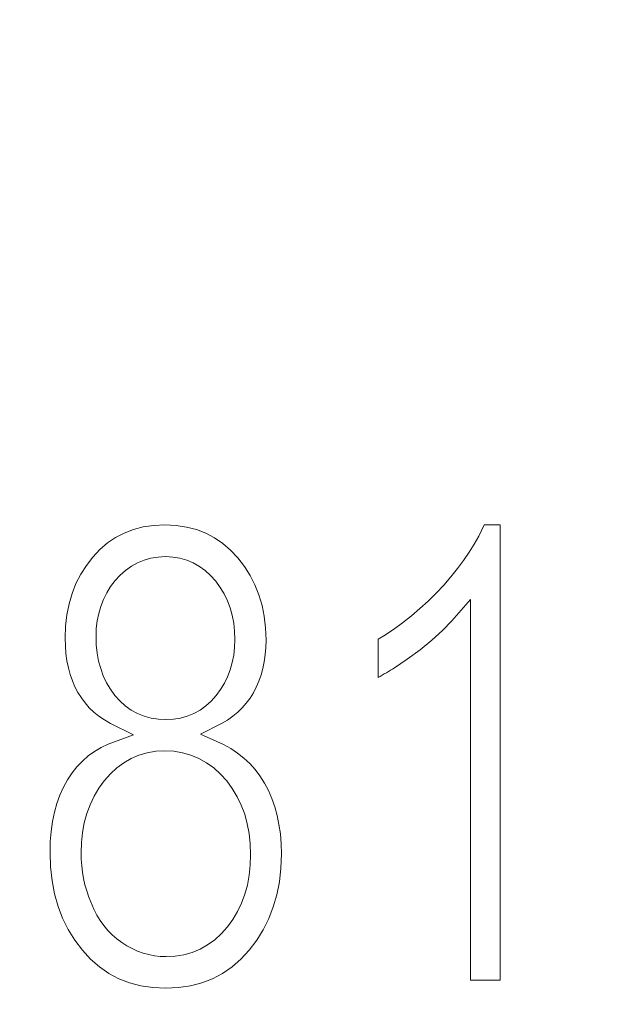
# Model space of a CAD drawing. Header units: millimetres. Extents: x 5 to 192, y 6 to 95.
# Tile 42 of 59: x 111.48 to 113.67, y 29.82 to 33.44. Entities that reach past the tile are written whole.
import ezdxf

# ---------------------------------------------------------------- set-up
doc = ezdxf.new("R2010")
doc.units = ezdxf.units.MM
doc.header["$MEASUREMENT"] = 0
doc.layers.add('Vrstva 1', color=7, linetype='Continuous')

msp = doc.modelspace()

# ---------------------------------------------------------------- linework, layer by layer
at = {"layer": 'Vrstva 1', "color": 250, "lineweight": 25}
msp.add_open_spline([(120.6835, 6.1571), (120.6835, 6.1571), (120.6835, 94.1753), (120.6835, 94.1753), (120.6835, 94.1753), (120.6835, 94.1753), (102.9221, 94.1753), (102.9221, 94.1753), (102.9221, 94.1753), (102.9221, 94.1753), (102.9221, 6.1571), (102.9221, 6.1571), (102.9221, 6.1571), (102.9221, 6.1571), (120.6835, 6.1571), (120.6835, 6.1571)], degree=3, knots=[0, 0, 0, 0, 0.25, 0.25, 0.25, 0.25, 0.5, 0.5, 0.5, 0.5, 0.75, 0.75, 0.75, 0.75, 1, 1, 1, 1], dxfattribs=at)
at = {"layer": 'Vrstva 1', "color": 250, "lineweight": 5}
for points, knots in [([(111.894, 30.8094), (111.894, 30.8094), (111.8089, 30.8507), (111.8089, 30.8507), (111.8089, 30.8507), (111.8089, 30.8507), (111.787, 30.8636), (111.787, 30.8636), (111.787, 30.8636), (111.787, 30.8636), (111.7667, 30.8775), (111.7667, 30.8775), (111.7667, 30.8775), (111.7667, 30.8775), (111.7482, 30.8928), (111.7482, 30.8928), (111.7482, 30.8928), (111.7482, 30.8928), (111.731, 30.9088), (111.731, 30.9088), (111.731, 30.9088), (111.731, 30.9088), (111.7158, 30.9262), (111.7158, 30.9262), (111.7158, 30.9262), (111.7158, 30.9262), (111.7019, 30.9447), (111.7019, 30.9447), (111.7019, 30.9447), (111.7019, 30.9447), (111.6895, 30.9647), (111.6895, 30.9647), (111.6895, 30.9647), (111.6895, 30.9647), (111.6785, 30.9855), (111.6785, 30.9855), (111.6785, 30.9855), (111.6785, 30.9855), (111.6691, 31.0075), (111.6691, 31.0075), (111.6691, 31.0075), (111.6691, 31.0075), (111.661, 31.0307), (111.661, 31.0307), (111.661, 31.0307), (111.661, 31.0307), (111.6544, 31.0552), (111.6544, 31.0552), (111.6544, 31.0552), (111.6544, 31.0552), (111.6491, 31.0807), (111.6491, 31.0807), (111.6491, 31.0807), (111.6491, 31.0807), (111.6454, 31.1075), (111.6454, 31.1075), (111.6454, 31.1075), (111.6454, 31.1075), (111.6432, 31.1355), (111.6432, 31.1355), (111.6432, 31.1355), (111.6432, 31.1355), (111.6425, 31.1647), (111.6425, 31.1647), (111.6425, 31.1647), (111.6425, 31.1647), (111.644, 31.2089), (111.644, 31.2089), (111.644, 31.2089), (111.644, 31.2089), (111.6489, 31.2508), (111.6489, 31.2508), (111.6489, 31.2508), (111.6489, 31.2508), (111.6568, 31.2908), (111.6568, 31.2908), (111.6568, 31.2908), (111.6568, 31.2908), (111.6679, 31.329), (111.6679, 31.329), (111.6679, 31.329), (111.6679, 31.329), (111.6821, 31.3651), (111.6821, 31.3651), (111.6821, 31.3651), (111.6821, 31.3651), (111.6997, 31.3994), (111.6997, 31.3994), (111.6997, 31.3994), (111.6997, 31.3994), (111.7203, 31.432), (111.7203, 31.432), (111.7203, 31.432), (111.7203, 31.432), (111.744, 31.4629), (111.744, 31.4629), (111.744, 31.4629), (111.744, 31.4629), (111.7703, 31.4906), (111.7703, 31.4906), (111.7703, 31.4906), (111.7703, 31.4906), (111.7983, 31.5145), (111.7983, 31.5145), (111.7983, 31.5145), (111.7983, 31.5145), (111.828, 31.5347), (111.828, 31.5347), (111.828, 31.5347), (111.828, 31.5347), (111.86, 31.5512), (111.86, 31.5512), (111.86, 31.5512), (111.86, 31.5512), (111.8938, 31.5639), (111.8938, 31.5639), (111.8938, 31.5639), (111.8938, 31.5639), (111.93, 31.5733), (111.93, 31.5733), (111.93, 31.5733), (111.93, 31.5733), (111.9685, 31.579), (111.9685, 31.579), (111.9685, 31.579), (111.9685, 31.579), (112.0094, 31.5809), (112.0094, 31.5809), (112.0094, 31.5809), (112.0094, 31.5809), (112.0504, 31.5787), (112.0504, 31.5787), (112.0504, 31.5787), (112.0504, 31.5787), (112.0894, 31.573), (112.0894, 31.573), (112.0894, 31.573), (112.0894, 31.573), (112.1259, 31.5636), (112.1259, 31.5636), (112.1259, 31.5636), (112.1259, 31.5636), (112.1603, 31.5505), (112.1603, 31.5505), (112.1603, 31.5505), (112.1603, 31.5505), (112.1924, 31.5338), (112.1924, 31.5338), (112.1924, 31.5338), (112.1924, 31.5338), (112.2229, 31.5132), (112.2229, 31.5132), (112.2229, 31.5132), (112.2229, 31.5132), (112.2513, 31.4887), (112.2513, 31.4887), (112.2513, 31.4887), (112.2513, 31.4887), (112.2781, 31.4601), (112.2781, 31.4601), (112.2781, 31.4601), (112.2781, 31.4601), (112.302, 31.4285), (112.302, 31.4285), (112.302, 31.4285), (112.302, 31.4285), (112.323, 31.3952), (112.323, 31.3952), (112.323, 31.3952), (112.323, 31.3952), (112.3408, 31.3602), (112.3408, 31.3602), (112.3408, 31.3602), (112.3408, 31.3602), (112.3554, 31.3236), (112.3554, 31.3236), (112.3554, 31.3236), (112.3554, 31.3236), (112.3668, 31.2852), (112.3668, 31.2852), (112.3668, 31.2852), (112.3668, 31.2852), (112.3749, 31.2449), (112.3749, 31.2449), (112.3749, 31.2449), (112.3749, 31.2449), (112.3799, 31.2027), (112.3799, 31.2027), (112.3799, 31.2027), (112.3799, 31.2027), (112.3816, 31.1587), (112.3816, 31.1587), (112.3816, 31.1587), (112.3816, 31.1587), (112.3806, 31.1307), (112.3806, 31.1307), (112.3806, 31.1307), (112.3806, 31.1307), (112.3785, 31.1038), (112.3785, 31.1038), (112.3785, 31.1038), (112.3785, 31.1038), (112.3746, 31.0779), (112.3746, 31.0779), (112.3746, 31.0779), (112.3746, 31.0779), (112.3696, 31.053), (112.3696, 31.053), (112.3696, 31.053), (112.3696, 31.053), (112.3631, 31.0291), (112.3631, 31.0291), (112.3631, 31.0291), (112.3631, 31.0291), (112.3552, 31.0064), (112.3552, 31.0064), (112.3552, 31.0064), (112.3552, 31.0064), (112.3457, 30.9846), (112.3457, 30.9846), (112.3457, 30.9846), (112.3457, 30.9846), (112.335, 30.9639), (112.335, 30.9639), (112.335, 30.9639), (112.335, 30.9639), (112.3226, 30.9442), (112.3226, 30.9442), (112.3226, 30.9442), (112.3226, 30.9442), (112.309, 30.9259), (112.309, 30.9259), (112.309, 30.9259), (112.309, 30.9259), (112.2937, 30.9086), (112.2937, 30.9086), (112.2937, 30.9086), (112.2937, 30.9086), (112.2772, 30.8925), (112.2772, 30.8925), (112.2772, 30.8925), (112.2772, 30.8925), (112.2589, 30.8773), (112.2589, 30.8773), (112.2589, 30.8773), (112.2589, 30.8773), (112.2392, 30.8635), (112.2392, 30.8635), (112.2392, 30.8635), (112.2392, 30.8635), (112.2177, 30.8505), (112.2177, 30.8505), (112.2177, 30.8505), (112.2177, 30.8505), (112.1409, 30.8116), (112.1409, 30.8116), (112.1409, 30.8116), (112.1409, 30.8116), (112.2249, 30.7733), (112.2249, 30.7733), (112.2249, 30.7733), (112.2249, 30.7733), (112.2518, 30.7585), (112.2518, 30.7585), (112.2518, 30.7585), (112.2518, 30.7585), (112.2767, 30.742), (112.2767, 30.742), (112.2767, 30.742), (112.2767, 30.742), (112.3, 30.7237), (112.3, 30.7237), (112.3, 30.7237), (112.3, 30.7237), (112.3214, 30.7037), (112.3214, 30.7037), (112.3214, 30.7037), (112.3214, 30.7037), (112.3411, 30.6816), (112.3411, 30.6816), (112.3411, 30.6816), (112.3411, 30.6816), (112.3592, 30.6576), (112.3592, 30.6576), (112.3592, 30.6576), (112.3592, 30.6576), (112.3757, 30.6318), (112.3757, 30.6318), (112.3757, 30.6318), (112.3757, 30.6318), (112.3901, 30.6042), (112.3901, 30.6042), (112.3901, 30.6042), (112.3901, 30.6042), (112.4027, 30.5751), (112.4027, 30.5751), (112.4027, 30.5751), (112.4027, 30.5751), (112.4135, 30.5445), (112.4135, 30.5445), (112.4135, 30.5445), (112.4135, 30.5445), (112.4223, 30.5129), (112.4223, 30.5129), (112.4223, 30.5129), (112.4223, 30.5129), (112.4291, 30.4795), (112.4291, 30.4795), (112.4291, 30.4795), (112.4291, 30.4795), (112.4342, 30.4446), (112.4342, 30.4446), (112.4342, 30.4446), (112.4342, 30.4446), (112.4372, 30.4083), (112.4372, 30.4083), (112.4372, 30.4083), (112.4372, 30.4083), (112.4383, 30.3709), (112.4383, 30.3709), (112.4383, 30.3709), (112.4383, 30.3709), (112.4363, 30.3186), (112.4363, 30.3186), (112.4363, 30.3186), (112.4363, 30.3186), (112.4306, 30.2687), (112.4306, 30.2687), (112.4306, 30.2687), (112.4306, 30.2687), (112.4212, 30.2211), (112.4212, 30.2211), (112.4212, 30.2211), (112.4212, 30.2211), (112.4083, 30.176), (112.4083, 30.176), (112.4083, 30.176), (112.4083, 30.176), (112.3914, 30.133), (112.3914, 30.133), (112.3914, 30.133), (112.3914, 30.133), (112.3712, 30.0921), (112.3712, 30.0921), (112.3712, 30.0921), (112.3712, 30.0921), (112.3472, 30.0534), (112.3472, 30.0534), (112.3472, 30.0534), (112.3472, 30.0534), (112.3196, 30.0171), (112.3196, 30.0171), (112.3196, 30.0171), (112.3196, 30.0171), (112.2888, 29.9838), (112.2888, 29.9838), (112.2888, 29.9838), (112.2888, 29.9838), (112.2563, 29.9554), (112.2563, 29.9554), (112.2563, 29.9554), (112.2563, 29.9554), (112.2215, 29.9314), (112.2215, 29.9314), (112.2215, 29.9314), (112.2215, 29.9314), (112.1846, 29.912), (112.1846, 29.912), (112.1846, 29.912), (112.1846, 29.912), (112.1452, 29.8967), (112.1452, 29.8967), (112.1452, 29.8967), (112.1452, 29.8967), (112.1036, 29.886), (112.1036, 29.886), (112.1036, 29.886), (112.1036, 29.886), (112.0593, 29.8793), (112.0593, 29.8793), (112.0593, 29.8793), (112.0593, 29.8793), (112.0125, 29.8772), (112.0125, 29.8772), (112.0125, 29.8772), (112.0125, 29.8772), (111.9653, 29.8793), (111.9653, 29.8793), (111.9653, 29.8793), (111.9653, 29.8793), (111.9212, 29.886), (111.9212, 29.886), (111.9212, 29.886), (111.9212, 29.886), (111.8794, 29.8967), (111.8794, 29.8967), (111.8794, 29.8967), (111.8794, 29.8967), (111.8402, 29.9122), (111.8402, 29.9122), (111.8402, 29.9122), (111.8402, 29.9122), (111.8032, 29.9316), (111.8032, 29.9316), (111.8032, 29.9316), (111.8032, 29.9316), (111.7686, 29.9556), (111.7686, 29.9556), (111.7686, 29.9556), (111.7686, 29.9556), (111.7361, 29.9841), (111.7361, 29.9841), (111.7361, 29.9841), (111.7361, 29.9841), (111.7056, 30.0175), (111.7056, 30.0175), (111.7056, 30.0175), (111.7056, 30.0175), (111.6777, 30.0541), (111.6777, 30.0541), (111.6777, 30.0541), (111.6777, 30.0541), (111.6537, 30.093), (111.6537, 30.093), (111.6537, 30.093), (111.6537, 30.093), (111.6331, 30.1343), (111.6331, 30.1343), (111.6331, 30.1343), (111.6331, 30.1343), (111.6166, 30.178), (111.6166, 30.178), (111.6166, 30.178), (111.6166, 30.178), (111.6035, 30.2238), (111.6035, 30.2238), (111.6035, 30.2238), (111.6035, 30.2238), (111.5942, 30.2722), (111.5942, 30.2722), (111.5942, 30.2722), (111.5942, 30.2722), (111.5886, 30.3231), (111.5886, 30.3231), (111.5886, 30.3231), (111.5886, 30.3231), (111.5867, 30.3766), (111.5867, 30.3766), (111.5867, 30.3766), (111.5867, 30.3766), (111.5877, 30.4161), (111.5877, 30.4161), (111.5877, 30.4161), (111.5877, 30.4161), (111.5908, 30.454), (111.5908, 30.454), (111.5908, 30.454), (111.5908, 30.454), (111.5959, 30.49), (111.5959, 30.49), (111.5959, 30.49), (111.5959, 30.49), (111.603, 30.5243), (111.603, 30.5243), (111.603, 30.5243), (111.603, 30.5243), (111.6121, 30.5567), (111.6121, 30.5567), (111.6121, 30.5567), (111.6121, 30.5567), (111.6231, 30.5874), (111.6231, 30.5874), (111.6231, 30.5874), (111.6231, 30.5874), (111.636, 30.6164), (111.636, 30.6164), (111.636, 30.6164), (111.636, 30.6164), (111.6512, 30.6438), (111.6512, 30.6438), (111.6512, 30.6438), (111.6512, 30.6438), (111.6676, 30.6687), (111.6676, 30.6687), (111.6676, 30.6687), (111.6676, 30.6687), (111.6859, 30.6917), (111.6859, 30.6917), (111.6859, 30.6917), (111.6859, 30.6917), (111.7056, 30.7124), (111.7056, 30.7124), (111.7056, 30.7124), (111.7056, 30.7124), (111.7271, 30.7313), (111.7271, 30.7313), (111.7271, 30.7313), (111.7271, 30.7313), (111.75, 30.7478), (111.75, 30.7478), (111.75, 30.7478), (111.75, 30.7478), (111.7749, 30.7624), (111.7749, 30.7624), (111.7749, 30.7624), (111.7749, 30.7624), (111.8012, 30.7749), (111.8012, 30.7749), (111.8012, 30.7749), (111.8012, 30.7749), (111.894, 30.8094), (111.894, 30.8094)], [0, 0, 0, 0, 0.007812, 0.007812, 0.007812, 0.007812, 0.015625, 0.015625, 0.015625, 0.015625, 0.023438, 0.023438, 0.023438, 0.023438, 0.03125, 0.03125, 0.03125, 0.03125, 0.039062, 0.039062, 0.039062, 0.039062, 0.046875, 0.046875, 0.046875, 0.046875, 0.054688, 0.054688, 0.054688, 0.054688, 0.0625, 0.0625, 0.0625, 0.0625, 0.070312, 0.070312, 0.070312, 0.070312, 0.078125, 0.078125, 0.078125, 0.078125, 0.085938, 0.085938, 0.085938, 0.085938, 0.09375, 0.09375, 0.09375, 0.09375, 0.101562, 0.101562, 0.101562, 0.101562, 0.109375, 0.109375, 0.109375, 0.109375, 0.117188, 0.117188, 0.117188, 0.117188, 0.125, 0.125, 0.125, 0.125, 0.132812, 0.132812, 0.132812, 0.132812, 0.140625, 0.140625, 0.140625, 0.140625, 0.148438, 0.148438, 0.148438, 0.148438, 0.15625, 0.15625, 0.15625, 0.15625, 0.164062, 0.164062, 0.164062, 0.164062, 0.171875, 0.171875, 0.171875, 0.171875, 0.179688, 0.179688, 0.179688, 0.179688, 0.1875, 0.1875, 0.1875, 0.1875, 0.195312, 0.195312, 0.195312, 0.195312, 0.203125, 0.203125, 0.203125, 0.203125, 0.210938, 0.210938, 0.210938, 0.210938, 0.21875, 0.21875, 0.21875, 0.21875, 0.226562, 0.226562, 0.226562, 0.226562, 0.234375, 0.234375, 0.234375, 0.234375, 0.242188, 0.242188, 0.242188, 0.242188, 0.25, 0.25, 0.25, 0.25, 0.257812, 0.257812, 0.257812, 0.257812, 0.265625, 0.265625, 0.265625, 0.265625, 0.273438, 0.273438, 0.273438, 0.273438, 0.28125, 0.28125, 0.28125, 0.28125, 0.289062, 0.289062, 0.289062, 0.289062, 0.296875, 0.296875, 0.296875, 0.296875, 0.304688, 0.304688, 0.304688, 0.304688, 0.3125, 0.3125, 0.3125, 0.3125, 0.320312, 0.320312, 0.320312, 0.320312, 0.328125, 0.328125, 0.328125, 0.328125, 0.335938, 0.335938, 0.335938, 0.335938, 0.34375, 0.34375, 0.34375, 0.34375, 0.351562, 0.351562, 0.351562, 0.351562, 0.359375, 0.359375, 0.359375, 0.359375, 0.367188, 0.367188, 0.367188, 0.367188, 0.375, 0.375, 0.375, 0.375, 0.382812, 0.382812, 0.382812, 0.382812, 0.390625, 0.390625, 0.390625, 0.390625, 0.398438, 0.398438, 0.398438, 0.398438, 0.40625, 0.40625, 0.40625, 0.40625, 0.414062, 0.414062, 0.414062, 0.414062, 0.421875, 0.421875, 0.421875, 0.421875, 0.429688, 0.429688, 0.429688, 0.429688, 0.4375, 0.4375, 0.4375, 0.4375, 0.445312, 0.445312, 0.445312, 0.445312, 0.453125, 0.453125, 0.453125, 0.453125, 0.460938, 0.460938, 0.460938, 0.460938, 0.46875, 0.46875, 0.46875, 0.46875, 0.476562, 0.476562, 0.476562, 0.476562, 0.484375, 0.484375, 0.484375, 0.484375, 0.492188, 0.492188, 0.492188, 0.492188, 0.5, 0.5, 0.5, 0.5, 0.507812, 0.507812, 0.507812, 0.507812, 0.515625, 0.515625, 0.515625, 0.515625, 0.523438, 0.523438, 0.523438, 0.523438, 0.53125, 0.53125, 0.53125, 0.53125, 0.539062, 0.539062, 0.539062, 0.539062, 0.546875, 0.546875, 0.546875, 0.546875, 0.554688, 0.554688, 0.554688, 0.554688, 0.5625, 0.5625, 0.5625, 0.5625, 0.570312, 0.570312, 0.570312, 0.570312, 0.578125, 0.578125, 0.578125, 0.578125, 0.585938, 0.585938, 0.585938, 0.585938, 0.59375, 0.59375, 0.59375, 0.59375, 0.601562, 0.601562, 0.601562, 0.601562, 0.609375, 0.609375, 0.609375, 0.609375, 0.617188, 0.617188, 0.617188, 0.617188, 0.625, 0.625, 0.625, 0.625, 0.632812, 0.632812, 0.632812, 0.632812, 0.640625, 0.640625, 0.640625, 0.640625, 0.648438, 0.648438, 0.648438, 0.648438, 0.65625, 0.65625, 0.65625, 0.65625, 0.664062, 0.664062, 0.664062, 0.664062, 0.671875, 0.671875, 0.671875, 0.671875, 0.679688, 0.679688, 0.679688, 0.679688, 0.6875, 0.6875, 0.6875, 0.6875, 0.695312, 0.695312, 0.695312, 0.695312, 0.703125, 0.703125, 0.703125, 0.703125, 0.710938, 0.710938, 0.710938, 0.710938, 0.71875, 0.71875, 0.71875, 0.71875, 0.726562, 0.726562, 0.726562, 0.726562, 0.734375, 0.734375, 0.734375, 0.734375, 0.742188, 0.742188, 0.742188, 0.742188, 0.75, 0.75, 0.75, 0.75, 0.757812, 0.757812, 0.757812, 0.757812, 0.765625, 0.765625, 0.765625, 0.765625, 0.773438, 0.773438, 0.773438, 0.773438, 0.78125, 0.78125, 0.78125, 0.78125, 0.789062, 0.789062, 0.789062, 0.789062, 0.796875, 0.796875, 0.796875, 0.796875, 0.804688, 0.804688, 0.804688, 0.804688, 0.8125, 0.8125, 0.8125, 0.8125, 0.820312, 0.820312, 0.820312, 0.820312, 0.828125, 0.828125, 0.828125, 0.828125, 0.835938, 0.835938, 0.835938, 0.835938, 0.84375, 0.84375, 0.84375, 0.84375, 0.851562, 0.851562, 0.851562, 0.851562, 0.859375, 0.859375, 0.859375, 0.859375, 0.867188, 0.867188, 0.867188, 0.867188, 0.875, 0.875, 0.875, 0.875, 0.882812, 0.882812, 0.882812, 0.882812, 0.890625, 0.890625, 0.890625, 0.890625, 0.898438, 0.898438, 0.898438, 0.898438, 0.90625, 0.90625, 0.90625, 0.90625, 0.914062, 0.914062, 0.914062, 0.914062, 0.921875, 0.921875, 0.921875, 0.921875, 0.929688, 0.929688, 0.929688, 0.929688, 0.9375, 0.9375, 0.9375, 0.9375, 0.945312, 0.945312, 0.945312, 0.945312, 0.953125, 0.953125, 0.953125, 0.953125, 0.960938, 0.960938, 0.960938, 0.960938, 0.96875, 0.96875, 0.96875, 0.96875, 0.976562, 0.976562, 0.976562, 0.976562, 0.984375, 0.984375, 0.984375, 0.984375, 0.992188, 0.992188, 0.992188, 0.992188, 1, 1, 1, 1]), ([(113.0649, 31.2277), (113.0649, 31.2277), (113.0307, 31.1925), (113.0307, 31.1925), (113.0307, 31.1925), (113.0307, 31.1925), (112.9919, 31.1572), (112.9919, 31.1572), (112.9919, 31.1572), (112.9919, 31.1572), (112.9482, 31.122), (112.9482, 31.122), (112.9482, 31.122), (112.9482, 31.122), (112.9002, 31.0867), (112.9002, 31.0867), (112.9002, 31.0867), (112.9002, 31.0867), (112.8538, 31.0555), (112.8538, 31.0555), (112.8538, 31.0555), (112.8347, 31.0437), (112.8142, 31.0313), (112.7937, 31.0197), (112.7937, 31.0197), (112.7937, 31.0197), (112.7937, 31.1605), (112.7937, 31.1605), (112.7937, 31.1605), (112.7937, 31.1605), (112.8152, 31.1736), (112.8152, 31.1736), (112.8152, 31.1736), (112.8152, 31.1736), (112.8501, 31.1969), (112.8501, 31.1969), (112.8501, 31.1969), (112.8501, 31.1969), (112.8837, 31.2212), (112.8837, 31.2212), (112.8837, 31.2212), (112.8837, 31.2212), (112.9165, 31.2467), (112.9165, 31.2467), (112.9165, 31.2467), (112.9165, 31.2467), (112.9478, 31.2731), (112.9478, 31.2731), (112.9478, 31.2731), (112.9478, 31.2731), (112.9783, 31.301), (112.9783, 31.301), (112.9783, 31.301), (112.9783, 31.301), (113.0074, 31.3298), (113.0074, 31.3298), (113.0074, 31.3298), (113.0074, 31.3298), (113.0357, 31.3598), (113.0357, 31.3598), (113.0357, 31.3598), (113.0357, 31.3598), (113.0619, 31.3902), (113.0619, 31.3902), (113.0619, 31.3902), (113.0619, 31.3902), (113.0864, 31.4205), (113.0864, 31.4205), (113.0864, 31.4205), (113.0864, 31.4205), (113.1086, 31.4506), (113.1086, 31.4506), (113.1086, 31.4506), (113.1086, 31.4506), (113.1293, 31.4805), (113.1293, 31.4805), (113.1293, 31.4805), (113.1293, 31.4805), (113.1478, 31.5102), (113.1478, 31.5102), (113.1478, 31.5102), (113.1478, 31.5102), (113.1646, 31.54), (113.1646, 31.54), (113.1646, 31.54), (113.1646, 31.54), (113.1843, 31.5809), (113.1843, 31.5809), (113.1843, 31.5809), (113.1843, 31.5809), (113.2432, 31.5809), (113.2432, 31.5809), (113.2432, 31.5809), (113.2432, 31.5809), (113.2432, 29.9066), (113.2432, 29.9066), (113.2432, 29.9066), (113.2432, 29.9066), (113.1335, 29.9066), (113.1335, 29.9066), (113.1335, 29.9066), (113.1335, 29.9066), (113.1335, 31.3066), (113.1335, 31.3066), (113.1335, 31.3066), (113.1335, 31.3066), (113.0649, 31.2277), (113.0649, 31.2277)], [0, 0, 0, 0, 0.037037, 0.037037, 0.037037, 0.037037, 0.074074, 0.074074, 0.074074, 0.074074, 0.111111, 0.111111, 0.111111, 0.111111, 0.148148, 0.148148, 0.148148, 0.148148, 0.185185, 0.185185, 0.185185, 0.185185, 0.222222, 0.222222, 0.222222, 0.222222, 0.259259, 0.259259, 0.259259, 0.259259, 0.296296, 0.296296, 0.296296, 0.296296, 0.333333, 0.333333, 0.333333, 0.333333, 0.37037, 0.37037, 0.37037, 0.37037, 0.407407, 0.407407, 0.407407, 0.407407, 0.444444, 0.444444, 0.444444, 0.444444, 0.481481, 0.481481, 0.481481, 0.481481, 0.518519, 0.518519, 0.518519, 0.518519, 0.555556, 0.555556, 0.555556, 0.555556, 0.592593, 0.592593, 0.592593, 0.592593, 0.62963, 0.62963, 0.62963, 0.62963, 0.666667, 0.666667, 0.666667, 0.666667, 0.703704, 0.703704, 0.703704, 0.703704, 0.740741, 0.740741, 0.740741, 0.740741, 0.777778, 0.777778, 0.777778, 0.777778, 0.814815, 0.814815, 0.814815, 0.814815, 0.851852, 0.851852, 0.851852, 0.851852, 0.888889, 0.888889, 0.888889, 0.888889, 0.925926, 0.925926, 0.925926, 0.925926, 0.962963, 0.962963, 0.962963, 0.962963, 1, 1, 1, 1]), ([(111.756, 31.172), (111.756, 31.172), (111.7568, 31.14), (111.7568, 31.14), (111.7568, 31.14), (111.7568, 31.14), (111.7601, 31.1096), (111.7601, 31.1096), (111.7601, 31.1096), (111.7601, 31.1096), (111.7654, 31.0802), (111.7654, 31.0802), (111.7654, 31.0802), (111.7654, 31.0802), (111.7731, 31.0524), (111.7731, 31.0524), (111.7731, 31.0524), (111.7731, 31.0524), (111.7827, 31.0256), (111.7827, 31.0256), (111.7827, 31.0256), (111.7827, 31.0256), (111.7947, 31.0003), (111.7947, 31.0003), (111.7947, 31.0003), (111.7947, 31.0003), (111.8089, 30.9764), (111.8089, 30.9764), (111.8089, 30.9764), (111.8089, 30.9764), (111.8255, 30.9541), (111.8255, 30.9541), (111.8255, 30.9541), (111.8255, 30.9541), (111.8436, 30.9336), (111.8436, 30.9336), (111.8436, 30.9336), (111.8436, 30.9336), (111.8637, 30.9156), (111.8637, 30.9156), (111.8637, 30.9156), (111.8637, 30.9156), (111.8852, 30.9), (111.8852, 30.9), (111.8852, 30.9), (111.8852, 30.9), (111.9085, 30.8876), (111.9085, 30.8876), (111.9085, 30.8876), (111.9085, 30.8876), (111.9327, 30.8776), (111.9327, 30.8776), (111.9327, 30.8776), (111.9327, 30.8776), (111.9586, 30.8707), (111.9586, 30.8707), (111.9586, 30.8707), (111.9586, 30.8707), (111.9855, 30.8665), (111.9855, 30.8665), (111.9855, 30.8665), (111.9855, 30.8665), (112.0134, 30.8652), (112.0134, 30.8652), (112.0134, 30.8652), (112.0134, 30.8652), (112.0405, 30.8665), (112.0405, 30.8665), (112.0405, 30.8665), (112.0405, 30.8665), (112.0666, 30.8707), (112.0666, 30.8707), (112.0666, 30.8707), (112.0666, 30.8707), (112.0919, 30.8775), (112.0919, 30.8775), (112.0919, 30.8775), (112.0919, 30.8775), (112.116, 30.8874), (112.116, 30.8874), (112.116, 30.8874), (112.116, 30.8874), (112.1386, 30.8998), (112.1386, 30.8998), (112.1386, 30.8998), (112.1386, 30.8998), (112.1599, 30.9151), (112.1599, 30.9151), (112.1599, 30.9151), (112.1599, 30.9151), (112.1798, 30.9328), (112.1798, 30.9328), (112.1798, 30.9328), (112.1798, 30.9328), (112.1982, 30.9533), (112.1982, 30.9533), (112.1982, 30.9533), (112.1982, 30.9533), (112.2143, 30.9752), (112.2143, 30.9752), (112.2143, 30.9752), (112.2143, 30.9752), (112.2285, 30.9984), (112.2285, 30.9984), (112.2285, 30.9984), (112.2285, 30.9984), (112.2403, 31.0226), (112.2403, 31.0226), (112.2403, 31.0226), (112.2403, 31.0226), (112.25, 31.0481), (112.25, 31.0481), (112.25, 31.0481), (112.25, 31.0481), (112.2574, 31.0744), (112.2574, 31.0744), (112.2574, 31.0744), (112.2574, 31.0744), (112.2629, 31.1021), (112.2629, 31.1021), (112.2629, 31.1021), (112.2629, 31.1021), (112.2659, 31.1304), (112.2659, 31.1304), (112.2659, 31.1304), (112.2659, 31.1304), (112.267, 31.1599), (112.267, 31.1599), (112.267, 31.1599), (112.267, 31.1599), (112.2659, 31.1906), (112.2659, 31.1906), (112.2659, 31.1906), (112.2659, 31.1906), (112.2626, 31.22), (112.2626, 31.22), (112.2626, 31.22), (112.2626, 31.22), (112.2572, 31.2485), (112.2572, 31.2485), (112.2572, 31.2485), (112.2572, 31.2485), (112.2495, 31.2759), (112.2495, 31.2759), (112.2495, 31.2759), (112.2495, 31.2759), (112.2395, 31.3021), (112.2395, 31.3021), (112.2395, 31.3021), (112.2395, 31.3021), (112.2273, 31.3273), (112.2273, 31.3273), (112.2273, 31.3273), (112.2273, 31.3273), (112.2129, 31.351), (112.2129, 31.351), (112.2129, 31.351), (112.2129, 31.351), (112.1962, 31.3738), (112.1962, 31.3738), (112.1962, 31.3738), (112.1962, 31.3738), (112.1773, 31.3946), (112.1773, 31.3946), (112.1773, 31.3946), (112.1773, 31.3946), (112.1575, 31.4128), (112.1575, 31.4128), (112.1575, 31.4128), (112.1575, 31.4128), (112.1361, 31.4282), (112.1361, 31.4282), (112.1361, 31.4282), (112.1361, 31.4282), (112.1136, 31.4412), (112.1136, 31.4412), (112.1136, 31.4412), (112.1136, 31.4412), (112.0896, 31.4514), (112.0896, 31.4514), (112.0896, 31.4514), (112.0896, 31.4514), (112.0645, 31.4586), (112.0645, 31.4586), (112.0645, 31.4586), (112.0645, 31.4586), (112.0385, 31.4629), (112.0385, 31.4629), (112.0385, 31.4629), (112.0385, 31.4629), (112.0115, 31.4643), (112.0115, 31.4643), (112.0115, 31.4643), (112.0115, 31.4643), (111.9842, 31.4629), (111.9842, 31.4629), (111.9842, 31.4629), (111.9842, 31.4629), (111.958, 31.4586), (111.958, 31.4586), (111.958, 31.4586), (111.958, 31.4586), (111.9328, 31.4516), (111.9328, 31.4516), (111.9328, 31.4516), (111.9328, 31.4516), (111.9089, 31.4418), (111.9089, 31.4418), (111.9089, 31.4418), (111.9089, 31.4418), (111.8861, 31.429), (111.8861, 31.429), (111.8861, 31.429), (111.8861, 31.429), (111.865, 31.4139), (111.865, 31.4139), (111.865, 31.4139), (111.865, 31.4139), (111.845, 31.3961), (111.845, 31.3961), (111.845, 31.3961), (111.845, 31.3961), (111.8267, 31.3762), (111.8267, 31.3762), (111.8267, 31.3762), (111.8267, 31.3762), (111.8097, 31.3539), (111.8097, 31.3539), (111.8097, 31.3539), (111.8097, 31.3539), (111.7954, 31.3308), (111.7954, 31.3308), (111.7954, 31.3308), (111.7954, 31.3308), (111.7831, 31.3066), (111.7831, 31.3066), (111.7831, 31.3066), (111.7831, 31.3066), (111.7735, 31.2815), (111.7735, 31.2815), (111.7735, 31.2815), (111.7735, 31.2815), (111.7657, 31.2553), (111.7657, 31.2553), (111.7657, 31.2553), (111.7657, 31.2553), (111.7602, 31.2285), (111.7602, 31.2285), (111.7602, 31.2285), (111.7602, 31.2285), (111.7568, 31.2005), (111.7568, 31.2005), (111.7568, 31.2005), (111.7568, 31.2005), (111.756, 31.172), (111.756, 31.172)], [0, 0, 0, 0, 0.015625, 0.015625, 0.015625, 0.015625, 0.03125, 0.03125, 0.03125, 0.03125, 0.046875, 0.046875, 0.046875, 0.046875, 0.0625, 0.0625, 0.0625, 0.0625, 0.078125, 0.078125, 0.078125, 0.078125, 0.09375, 0.09375, 0.09375, 0.09375, 0.109375, 0.109375, 0.109375, 0.109375, 0.125, 0.125, 0.125, 0.125, 0.140625, 0.140625, 0.140625, 0.140625, 0.15625, 0.15625, 0.15625, 0.15625, 0.171875, 0.171875, 0.171875, 0.171875, 0.1875, 0.1875, 0.1875, 0.1875, 0.203125, 0.203125, 0.203125, 0.203125, 0.21875, 0.21875, 0.21875, 0.21875, 0.234375, 0.234375, 0.234375, 0.234375, 0.25, 0.25, 0.25, 0.25, 0.265625, 0.265625, 0.265625, 0.265625, 0.28125, 0.28125, 0.28125, 0.28125, 0.296875, 0.296875, 0.296875, 0.296875, 0.3125, 0.3125, 0.3125, 0.3125, 0.328125, 0.328125, 0.328125, 0.328125, 0.34375, 0.34375, 0.34375, 0.34375, 0.359375, 0.359375, 0.359375, 0.359375, 0.375, 0.375, 0.375, 0.375, 0.390625, 0.390625, 0.390625, 0.390625, 0.40625, 0.40625, 0.40625, 0.40625, 0.421875, 0.421875, 0.421875, 0.421875, 0.4375, 0.4375, 0.4375, 0.4375, 0.453125, 0.453125, 0.453125, 0.453125, 0.46875, 0.46875, 0.46875, 0.46875, 0.484375, 0.484375, 0.484375, 0.484375, 0.5, 0.5, 0.5, 0.5, 0.515625, 0.515625, 0.515625, 0.515625, 0.53125, 0.53125, 0.53125, 0.53125, 0.546875, 0.546875, 0.546875, 0.546875, 0.5625, 0.5625, 0.5625, 0.5625, 0.578125, 0.578125, 0.578125, 0.578125, 0.59375, 0.59375, 0.59375, 0.59375, 0.609375, 0.609375, 0.609375, 0.609375, 0.625, 0.625, 0.625, 0.625, 0.640625, 0.640625, 0.640625, 0.640625, 0.65625, 0.65625, 0.65625, 0.65625, 0.671875, 0.671875, 0.671875, 0.671875, 0.6875, 0.6875, 0.6875, 0.6875, 0.703125, 0.703125, 0.703125, 0.703125, 0.71875, 0.71875, 0.71875, 0.71875, 0.734375, 0.734375, 0.734375, 0.734375, 0.75, 0.75, 0.75, 0.75, 0.765625, 0.765625, 0.765625, 0.765625, 0.78125, 0.78125, 0.78125, 0.78125, 0.796875, 0.796875, 0.796875, 0.796875, 0.8125, 0.8125, 0.8125, 0.8125, 0.828125, 0.828125, 0.828125, 0.828125, 0.84375, 0.84375, 0.84375, 0.84375, 0.859375, 0.859375, 0.859375, 0.859375, 0.875, 0.875, 0.875, 0.875, 0.890625, 0.890625, 0.890625, 0.890625, 0.90625, 0.90625, 0.90625, 0.90625, 0.921875, 0.921875, 0.921875, 0.921875, 0.9375, 0.9375, 0.9375, 0.9375, 0.953125, 0.953125, 0.953125, 0.953125, 0.96875, 0.96875, 0.96875, 0.96875, 0.984375, 0.984375, 0.984375, 0.984375, 1, 1, 1, 1]), ([(111.7012, 30.3754), (111.7012, 30.3754), (111.7017, 30.3512), (111.7017, 30.3512), (111.7017, 30.3512), (111.7017, 30.3512), (111.7035, 30.3276), (111.7035, 30.3276), (111.7035, 30.3276), (111.7035, 30.3276), (111.7062, 30.304), (111.7062, 30.304), (111.7062, 30.304), (111.7062, 30.304), (111.7102, 30.2808), (111.7102, 30.2808), (111.7102, 30.2808), (111.7102, 30.2808), (111.7153, 30.2577), (111.7153, 30.2577), (111.7153, 30.2577), (111.7153, 30.2577), (111.7216, 30.2348), (111.7216, 30.2348), (111.7216, 30.2348), (111.7216, 30.2348), (111.729, 30.2118), (111.729, 30.2118), (111.729, 30.2118), (111.729, 30.2118), (111.7473, 30.1673), (111.7473, 30.1673), (111.7473, 30.1673), (111.7473, 30.1673), (111.7584, 30.1461), (111.7584, 30.1461), (111.7584, 30.1461), (111.7584, 30.1461), (111.7707, 30.1259), (111.7707, 30.1259), (111.7707, 30.1259), (111.7707, 30.1259), (111.7843, 30.1074), (111.7843, 30.1074), (111.7843, 30.1074), (111.7843, 30.1074), (111.799, 30.0897), (111.799, 30.0897), (111.799, 30.0897), (111.799, 30.0897), (111.8151, 30.0737), (111.8151, 30.0737), (111.8151, 30.0737), (111.8151, 30.0737), (111.8323, 30.0586), (111.8323, 30.0586), (111.8323, 30.0586), (111.8323, 30.0586), (111.8508, 30.0452), (111.8508, 30.0452), (111.8508, 30.0452), (111.8508, 30.0452), (111.8694, 30.0332), (111.8694, 30.0332), (111.8694, 30.0332), (111.8694, 30.0332), (111.889, 30.0227), (111.889, 30.0227), (111.889, 30.0227), (111.889, 30.0227), (111.9089, 30.0137), (111.9089, 30.0137), (111.9089, 30.0137), (111.9089, 30.0137), (111.9293, 30.0064), (111.9293, 30.0064), (111.9293, 30.0064), (111.9293, 30.0064), (111.9498, 30.0006), (111.9498, 30.0006), (111.9498, 30.0006), (111.9498, 30.0006), (111.971, 29.9965), (111.971, 29.9965), (111.971, 29.9965), (111.971, 29.9965), (111.9924, 29.9941), (111.9924, 29.9941), (111.9924, 29.9941), (111.9924, 29.9941), (112.0145, 29.9933), (112.0145, 29.9933), (112.0145, 29.9933), (112.0145, 29.9933), (112.0472, 29.9948), (112.0472, 29.9948), (112.0472, 29.9948), (112.0472, 29.9948), (112.0792, 29.9999), (112.0792, 29.9999), (112.0792, 29.9999), (112.0792, 29.9999), (112.1098, 30.0086), (112.1098, 30.0086), (112.1098, 30.0086), (112.1098, 30.0086), (112.139, 30.0208), (112.139, 30.0208), (112.139, 30.0208), (112.139, 30.0208), (112.1665, 30.0361), (112.1665, 30.0361), (112.1665, 30.0361), (112.1665, 30.0361), (112.1925, 30.0551), (112.1925, 30.0551), (112.1925, 30.0551), (112.1925, 30.0551), (112.2166, 30.0772), (112.2166, 30.0772), (112.2166, 30.0772), (112.2166, 30.0772), (112.2392, 30.1025), (112.2392, 30.1025), (112.2392, 30.1025), (112.2392, 30.1025), (112.2591, 30.1297), (112.2591, 30.1297), (112.2591, 30.1297), (112.2591, 30.1297), (112.2767, 30.1588), (112.2767, 30.1588), (112.2767, 30.1588), (112.2767, 30.1588), (112.2914, 30.1897), (112.2914, 30.1897), (112.2914, 30.1897), (112.2914, 30.1897), (112.3035, 30.2224), (112.3035, 30.2224), (112.3035, 30.2224), (112.3035, 30.2224), (112.3128, 30.2564), (112.3128, 30.2564), (112.3128, 30.2564), (112.3128, 30.2564), (112.3195, 30.2923), (112.3195, 30.2923), (112.3195, 30.2923), (112.3195, 30.2923), (112.3234, 30.3295), (112.3234, 30.3295), (112.3234, 30.3295), (112.3234, 30.3295), (112.3247, 30.3684), (112.3247, 30.3684), (112.3247, 30.3684), (112.3247, 30.3684), (112.3233, 30.4078), (112.3233, 30.4078), (112.3233, 30.4078), (112.3233, 30.4078), (112.3193, 30.4456), (112.3193, 30.4456), (112.3193, 30.4456), (112.3193, 30.4456), (112.3123, 30.4818), (112.3123, 30.4818), (112.3123, 30.4818), (112.3123, 30.4818), (112.3029, 30.5166), (112.3029, 30.5166), (112.3029, 30.5166), (112.3029, 30.5166), (112.2904, 30.5498), (112.2904, 30.5498), (112.2904, 30.5498), (112.2904, 30.5498), (112.2754, 30.5814), (112.2754, 30.5814), (112.2754, 30.5814), (112.2754, 30.5814), (112.2574, 30.6111), (112.2574, 30.6111), (112.2574, 30.6111), (112.2574, 30.6111), (112.2367, 30.6394), (112.2367, 30.6394), (112.2367, 30.6394), (112.2367, 30.6394), (112.2136, 30.6649), (112.2136, 30.6649), (112.2136, 30.6649), (112.2136, 30.6649), (112.189, 30.6872), (112.189, 30.6872), (112.189, 30.6872), (112.189, 30.6872), (112.1625, 30.7063), (112.1625, 30.7063), (112.1625, 30.7063), (112.1625, 30.7063), (112.1346, 30.7221), (112.1346, 30.7221), (112.1346, 30.7221), (112.1346, 30.7221), (112.1051, 30.7343), (112.1051, 30.7343), (112.1051, 30.7343), (112.1051, 30.7343), (112.0741, 30.7433), (112.0741, 30.7433), (112.0741, 30.7433), (112.0741, 30.7433), (112.0419, 30.7485), (112.0419, 30.7485), (112.0419, 30.7485), (112.0419, 30.7485), (112.0086, 30.7503), (112.0086, 30.7503), (112.0086, 30.7503), (112.0086, 30.7503), (111.9757, 30.7485), (111.9757, 30.7485), (111.9757, 30.7485), (111.9757, 30.7485), (111.9443, 30.7433), (111.9443, 30.7433), (111.9443, 30.7433), (111.9443, 30.7433), (111.9139, 30.7345), (111.9139, 30.7345), (111.9139, 30.7345), (111.9139, 30.7345), (111.8852, 30.7223), (111.8852, 30.7223), (111.8852, 30.7223), (111.8852, 30.7223), (111.8577, 30.7065), (111.8577, 30.7065), (111.8577, 30.7065), (111.8577, 30.7065), (111.8324, 30.6875), (111.8324, 30.6875), (111.8324, 30.6875), (111.8324, 30.6875), (111.8086, 30.6654), (111.8086, 30.6654), (111.8086, 30.6654), (111.8086, 30.6654), (111.7863, 30.6403), (111.7863, 30.6403), (111.7863, 30.6403), (111.7863, 30.6403), (111.7662, 30.6123), (111.7662, 30.6123), (111.7662, 30.6123), (111.7662, 30.6123), (111.7489, 30.583), (111.7489, 30.583), (111.7489, 30.583), (111.7489, 30.583), (111.7341, 30.5519), (111.7341, 30.5519), (111.7341, 30.5519), (111.7341, 30.5519), (111.7223, 30.5196), (111.7223, 30.5196), (111.7223, 30.5196), (111.7223, 30.5196), (111.7129, 30.4856), (111.7129, 30.4856), (111.7129, 30.4856), (111.7129, 30.4856), (111.7063, 30.4502), (111.7063, 30.4502), (111.7063, 30.4502), (111.7063, 30.4502), (111.7024, 30.4133), (111.7024, 30.4133), (111.7024, 30.4133), (111.7024, 30.4133), (111.7012, 30.3754), (111.7012, 30.3754)], [0, 0, 0, 0, 0.014085, 0.014085, 0.014085, 0.014085, 0.028169, 0.028169, 0.028169, 0.028169, 0.042254, 0.042254, 0.042254, 0.042254, 0.056338, 0.056338, 0.056338, 0.056338, 0.070423, 0.070423, 0.070423, 0.070423, 0.084507, 0.084507, 0.084507, 0.084507, 0.098592, 0.098592, 0.098592, 0.098592, 0.112676, 0.112676, 0.112676, 0.112676, 0.126761, 0.126761, 0.126761, 0.126761, 0.140845, 0.140845, 0.140845, 0.140845, 0.15493, 0.15493, 0.15493, 0.15493, 0.169014, 0.169014, 0.169014, 0.169014, 0.183099, 0.183099, 0.183099, 0.183099, 0.197183, 0.197183, 0.197183, 0.197183, 0.211268, 0.211268, 0.211268, 0.211268, 0.225352, 0.225352, 0.225352, 0.225352, 0.239437, 0.239437, 0.239437, 0.239437, 0.253521, 0.253521, 0.253521, 0.253521, 0.267606, 0.267606, 0.267606, 0.267606, 0.28169, 0.28169, 0.28169, 0.28169, 0.295775, 0.295775, 0.295775, 0.295775, 0.309859, 0.309859, 0.309859, 0.309859, 0.323944, 0.323944, 0.323944, 0.323944, 0.338028, 0.338028, 0.338028, 0.338028, 0.352113, 0.352113, 0.352113, 0.352113, 0.366197, 0.366197, 0.366197, 0.366197, 0.380282, 0.380282, 0.380282, 0.380282, 0.394366, 0.394366, 0.394366, 0.394366, 0.408451, 0.408451, 0.408451, 0.408451, 0.422535, 0.422535, 0.422535, 0.422535, 0.43662, 0.43662, 0.43662, 0.43662, 0.450704, 0.450704, 0.450704, 0.450704, 0.464789, 0.464789, 0.464789, 0.464789, 0.478873, 0.478873, 0.478873, 0.478873, 0.492958, 0.492958, 0.492958, 0.492958, 0.507042, 0.507042, 0.507042, 0.507042, 0.521127, 0.521127, 0.521127, 0.521127, 0.535211, 0.535211, 0.535211, 0.535211, 0.549296, 0.549296, 0.549296, 0.549296, 0.56338, 0.56338, 0.56338, 0.56338, 0.577465, 0.577465, 0.577465, 0.577465, 0.591549, 0.591549, 0.591549, 0.591549, 0.605634, 0.605634, 0.605634, 0.605634, 0.619718, 0.619718, 0.619718, 0.619718, 0.633803, 0.633803, 0.633803, 0.633803, 0.647887, 0.647887, 0.647887, 0.647887, 0.661972, 0.661972, 0.661972, 0.661972, 0.676056, 0.676056, 0.676056, 0.676056, 0.690141, 0.690141, 0.690141, 0.690141, 0.704225, 0.704225, 0.704225, 0.704225, 0.71831, 0.71831, 0.71831, 0.71831, 0.732394, 0.732394, 0.732394, 0.732394, 0.746479, 0.746479, 0.746479, 0.746479, 0.760563, 0.760563, 0.760563, 0.760563, 0.774648, 0.774648, 0.774648, 0.774648, 0.788732, 0.788732, 0.788732, 0.788732, 0.802817, 0.802817, 0.802817, 0.802817, 0.816901, 0.816901, 0.816901, 0.816901, 0.830986, 0.830986, 0.830986, 0.830986, 0.84507, 0.84507, 0.84507, 0.84507, 0.859155, 0.859155, 0.859155, 0.859155, 0.873239, 0.873239, 0.873239, 0.873239, 0.887324, 0.887324, 0.887324, 0.887324, 0.901408, 0.901408, 0.901408, 0.901408, 0.915493, 0.915493, 0.915493, 0.915493, 0.929577, 0.929577, 0.929577, 0.929577, 0.943662, 0.943662, 0.943662, 0.943662, 0.957746, 0.957746, 0.957746, 0.957746, 0.971831, 0.971831, 0.971831, 0.971831, 0.985915, 0.985915, 0.985915, 0.985915, 1, 1, 1, 1])]:
    msp.add_open_spline(points, degree=3, knots=knots, dxfattribs=at)

doc.saveas('drawing.dxf')
